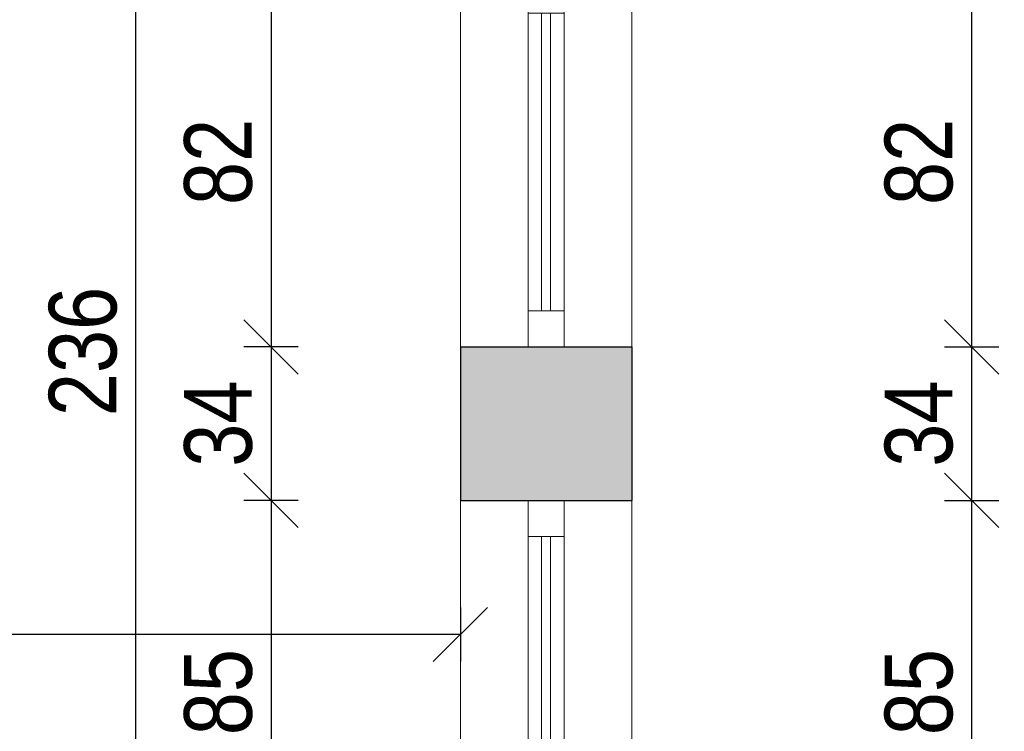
# Model space of a CAD drawing. Header units: millimetres. Extents: x 17147 to 52214, y -18116 to -4632.
# Tile 15 of 186: x 22908 to 23127, y -9137 to -8980. Entities that reach past the tile are written whole.
import ezdxf

# ---------------------------------------------------------------- set-up
doc = ezdxf.new("R2010")
doc.units = ezdxf.units.MM
doc.layers.get('Defpoints').update_dxf_attribs({"color": 6})
for name, color, linetype, lineweight in [('A-opis', 130, 'Continuous', 9), ('A-wymiar', 177, 'Continuous', 0), ('A_DRZWI-OKNA', 4, 'Continuous', 13), ('A_SCIANA_ISTN', 253, 'Continuous', 25)]:
    doc.layers.add(name, color=color, linetype=linetype, lineweight=lineweight)
doc.layers.add('S_KRESKOWANIE_SC_ISTN', color=7, linetype='Continuous', lineweight=0, true_color=0x878787)
doc.styles.add('wymiary', font='ARIALN.TTF')
doc.dimstyles.new('anka', dxfattribs={"dimtxt": 15, "dimasz": 12, "dimexe": 6, "dimexo": 0.0625, "dimgap": 4, "dimtad": 1, "dimdec": 0, "dimzin": 0, "dimdsep": 46, "dimtxsty": 'wymiary', "dimblk": 'OBLIQUE', "dimcen": 0.09, "dimclrt": 7, "dimadec": 0, "dimazin": 0, "dimtfac": 1, "dimtdec": 0, "dimtix": 1, "dimtofl": 0, "dimtmove": 0, "dimatfit": 3, "dimldrblk": 'OBLIQUE', "dimfxl": 6, "dimfxlon": 1, "dimtfill": 1, "dimtolj": 1, "dimtzin": 0, "dimarcsym": 0})

# ---------------------------------------------------------------- blocks, each defined once
blk = doc.blocks.new('*U22')
at = {"layer": 'A_DRZWI-OKNA'}
for points in [[(-38, 60), (0, 60), (0, -22), (-38, -22)], [(-23, 60), (-15, 60), (-15, -22), (-23, -22)]]:
    blk.add_lwpolyline(points, close=True, dxfattribs=at)
for points in [[(-15, 52), (-23, 52)], [(-20, 52), (-20, -14)], [(-18, 52), (-18, -14)], [(-15, -14), (-23, -14)]]:
    blk.add_lwpolyline(points, dxfattribs=at)
blk = doc.blocks.new('*U23')
at = {"layer": 'A_DRZWI-OKNA'}
for points in [[(-38, 60), (0, 60), (0, -25), (-38, -25)], [(-23, 60), (-15, 60), (-15, -25), (-23, -25)]]:
    blk.add_lwpolyline(points, close=True, dxfattribs=at)
for points in [[(-15, 52), (-23, 52)], [(-20, 52), (-20, -17)], [(-18, 52), (-18, -17)], [(-15, -17), (-23, -17)]]:
    blk.add_lwpolyline(points, dxfattribs=at)
blk = doc.blocks.new('_OBLIQUE')
at = {"color": 0, "linetype": 'ByBlock'}
blk.add_line((-0.5, -0.5), (0.5, 0.5), dxfattribs=at)
blk = doc.blocks.new('*D809')
at = {"layer": 'A-wymiar', "color": 0, "lineweight": -2, "transparency": 16777216}
for p, q in [((22970.12, -8970.18), (22958.12, -8970.18)), ((22964.12, -8970.18), (22964.12, -9052.18)), ((22970.12, -9052.18), (22958.12, -9052.18))]:
    blk.add_line(p, q, dxfattribs=at)
at = {"layer": 'Defpoints', "color": 0, "transparency": 16777216}
for p in [(23006.08, -8970.18), (22964.12, -9052.18), (23006.08, -9052.18)]:
    blk.add_point(p, dxfattribs=at)
at = {"layer": 'A-wymiar', "color": 0, "lineweight": -2, "transparency": 16777216, "xscale": 12, "yscale": 12, "zscale": 12}
for p, rotation in [((22964.12, -8970.18), 90), ((22964.12, -9052.18), 270)]:
    blk.add_blockref('_OBLIQUE', p, dxfattribs=dict(at, rotation=rotation))
at = {"layer": 'A-wymiar', "color": 7, "transparency": 16777216, "insert": (22952.46, -9011.18), "char_height": 15, "attachment_point": 5, "rotation": 90, "style": 'wymiary', "bg_fill": 3, "box_fill_scale": 1.1, "bg_fill_color": 256, "bg_fill_true_color": 13158600, "bg_fill_transparency": 0}
blk.add_mtext('\\A1;82', dxfattribs=at)
blk = doc.blocks.new('*D810')
at = {"layer": 'A-wymiar', "color": 0, "lineweight": -2, "transparency": 16777216}
for p, q in [((22970.12, -9052.18), (22958.12, -9052.18)), ((22964.12, -9052.18), (22964.12, -9086.18)), ((22970.12, -9086.18), (22958.12, -9086.18))]:
    blk.add_line(p, q, dxfattribs=at)
at = {"layer": 'Defpoints', "color": 0, "transparency": 16777216}
for p in [(23006.08, -9052.18), (22964.12, -9086.18), (23006.08, -9086.18)]:
    blk.add_point(p, dxfattribs=at)
at = {"layer": 'A-wymiar', "color": 0, "lineweight": -2, "transparency": 16777216, "xscale": 12, "yscale": 12, "zscale": 12}
for p, rotation in [((22964.12, -9052.18), 90), ((22964.12, -9086.18), 270)]:
    blk.add_blockref('_OBLIQUE', p, dxfattribs=dict(at, rotation=rotation))
at = {"layer": 'A-wymiar', "color": 7, "transparency": 16777216, "insert": (22952.46, -9069.18), "char_height": 15, "attachment_point": 5, "rotation": 90, "style": 'wymiary', "bg_fill": 3, "box_fill_scale": 1.1, "bg_fill_color": 256, "bg_fill_true_color": 13158600, "bg_fill_transparency": 0}
blk.add_mtext('\\A1;34', dxfattribs=at)
blk = doc.blocks.new('*D811')
at = {"layer": 'A-wymiar', "color": 0, "lineweight": -2, "transparency": 16777216}
for p, q in [((22970.12, -9086.18), (22958.12, -9086.18)), ((22964.12, -9086.18), (22964.12, -9171.18)), ((22970.12, -9171.18), (22958.12, -9171.18))]:
    blk.add_line(p, q, dxfattribs=at)
at = {"layer": 'Defpoints', "color": 0, "transparency": 16777216}
for p in [(23006.08, -9086.18), (22964.12, -9171.18), (23006.08, -9171.18)]:
    blk.add_point(p, dxfattribs=at)
at = {"layer": 'A-wymiar', "color": 0, "lineweight": -2, "transparency": 16777216, "xscale": 12, "yscale": 12, "zscale": 12}
for p, rotation in [((22964.12, -9086.18), 90), ((22964.12, -9171.18), 270)]:
    blk.add_blockref('_OBLIQUE', p, dxfattribs=dict(at, rotation=rotation))
at = {"layer": 'A-wymiar', "color": 7, "transparency": 16777216, "insert": (22952.46, -9128.68), "char_height": 15, "attachment_point": 5, "rotation": 90, "style": 'wymiary', "bg_fill": 3, "box_fill_scale": 1.1, "bg_fill_color": 256, "bg_fill_true_color": 13158600, "bg_fill_transparency": 0}
blk.add_mtext('\\A1;85', dxfattribs=at)
blk = doc.blocks.new('*D820')
at = {"layer": 'A-wymiar', "color": 0, "lineweight": -2, "transparency": 16777216}
for p, q in [((22940.12, -8935.18), (22928.12, -8935.18)), ((22934.12, -9171.18), (22934.12, -8935.18)), ((22940.12, -9171.18), (22928.12, -9171.18))]:
    blk.add_line(p, q, dxfattribs=at)
at = {"layer": 'Defpoints', "color": 0, "transparency": 16777216}
for p in [(22934.12, -8935.18), (23006.08, -8935.18), (23006.08, -9171.18)]:
    blk.add_point(p, dxfattribs=at)
at = {"layer": 'A-wymiar', "color": 0, "lineweight": -2, "transparency": 16777216, "xscale": 12, "yscale": 12, "zscale": 12}
for p, rotation in [((22934.12, -8935.18), 90), ((22934.12, -9171.18), 270)]:
    blk.add_blockref('_OBLIQUE', p, dxfattribs=dict(at, rotation=rotation))
at = {"layer": 'A-wymiar', "color": 7, "transparency": 16777216, "insert": (22922.46, -9053.18), "char_height": 15, "attachment_point": 5, "rotation": 90, "style": 'wymiary', "bg_fill": 3, "box_fill_scale": 1.1, "bg_fill_color": 256, "bg_fill_true_color": 13158600, "bg_fill_transparency": 0}
blk.add_mtext('\\A1;236', dxfattribs=at)
blk = doc.blocks.new('*D851')
at = {"layer": 'A-wymiar', "color": 0, "lineweight": -2, "transparency": 16777216}
for p, q in [((22713.08, -9109.92), (22713.08, -9121.92)), ((23006.08, -9109.92), (23006.08, -9121.92)), ((23006.08, -9115.92), (22713.08, -9115.92))]:
    blk.add_line(p, q, dxfattribs=at)
at = {"layer": 'Defpoints', "color": 0, "transparency": 16777216}
for p in [(22713.08, -8935.18), (23006.08, -8935.18), (22713.08, -9115.92)]:
    blk.add_point(p, dxfattribs=at)
at = {"layer": 'A-wymiar', "color": 0, "lineweight": -2, "transparency": 16777216, "xscale": 12, "yscale": 12, "zscale": 12, "rotation": 180}
blk.add_blockref('_OBLIQUE', (22713.08, -9115.92), dxfattribs=at)
at = {"layer": 'A-wymiar', "color": 0, "lineweight": -2, "transparency": 16777216, "xscale": 12, "yscale": 12, "zscale": 12}
blk.add_blockref('_OBLIQUE', (23006.08, -9115.92), dxfattribs=at)
at = {"layer": 'A-wymiar', "color": 7, "transparency": 16777216, "insert": (22859.58, -9104.26), "char_height": 15, "attachment_point": 5, "style": 'wymiary', "bg_fill": 3, "box_fill_scale": 1.1, "bg_fill_color": 256, "bg_fill_true_color": 13158600, "bg_fill_transparency": 0}
blk.add_mtext('\\A1;293', dxfattribs=at)
blk = doc.blocks.new('*D762')
at = {"layer": 'A-wymiar', "color": 0, "lineweight": -2, "transparency": 16777216}
for p, q in [((23113.42, -8970.18), (23125.42, -8970.18)), ((23119.42, -8970.18), (23119.42, -9052.18)), ((23113.42, -9052.18), (23125.42, -9052.18))]:
    blk.add_line(p, q, dxfattribs=at)
at = {"layer": 'Defpoints', "color": 0, "transparency": 16777216}
for p in [(23044.08, -8970.18), (23044.08, -9052.18), (23119.42, -9052.18)]:
    blk.add_point(p, dxfattribs=at)
at = {"layer": 'A-wymiar', "color": 0, "lineweight": -2, "transparency": 16777216, "xscale": 12, "yscale": 12, "zscale": 12}
for p, rotation in [((23119.42, -8970.18), 90), ((23119.42, -9052.18), 270)]:
    blk.add_blockref('_OBLIQUE', p, dxfattribs=dict(at, rotation=rotation))
at = {"layer": 'A-wymiar', "color": 7, "transparency": 16777216, "insert": (23107.76, -9011.18), "char_height": 15, "attachment_point": 5, "rotation": 90, "style": 'wymiary', "bg_fill": 3, "box_fill_scale": 1.1, "bg_fill_color": 256, "bg_fill_true_color": 13158600, "bg_fill_transparency": 0}
blk.add_mtext('\\A1;82', dxfattribs=at)
blk = doc.blocks.new('*D763')
at = {"layer": 'A-wymiar', "color": 0, "lineweight": -2, "transparency": 16777216}
for p, q in [((23113.42, -9052.18), (23125.42, -9052.18)), ((23119.42, -9052.18), (23119.42, -9086.18)), ((23113.42, -9086.18), (23125.42, -9086.18))]:
    blk.add_line(p, q, dxfattribs=at)
at = {"layer": 'Defpoints', "color": 0, "transparency": 16777216}
for p in [(23044.08, -9052.18), (23044.08, -9086.18), (23119.42, -9086.18)]:
    blk.add_point(p, dxfattribs=at)
at = {"layer": 'A-wymiar', "color": 0, "lineweight": -2, "transparency": 16777216, "xscale": 12, "yscale": 12, "zscale": 12}
for p, rotation in [((23119.42, -9052.18), 90), ((23119.42, -9086.18), 270)]:
    blk.add_blockref('_OBLIQUE', p, dxfattribs=dict(at, rotation=rotation))
at = {"layer": 'A-wymiar', "color": 7, "transparency": 16777216, "insert": (23107.76, -9069.18), "char_height": 15, "attachment_point": 5, "rotation": 90, "style": 'wymiary', "bg_fill": 3, "box_fill_scale": 1.1, "bg_fill_color": 256, "bg_fill_true_color": 13158600, "bg_fill_transparency": 0}
blk.add_mtext('\\A1;34', dxfattribs=at)
blk = doc.blocks.new('*D764')
at = {"layer": 'A-wymiar', "color": 0, "lineweight": -2, "transparency": 16777216}
for p, q in [((23113.42, -9086.18), (23125.42, -9086.18)), ((23119.42, -9086.18), (23119.42, -9171.18)), ((23113.42, -9171.18), (23125.42, -9171.18))]:
    blk.add_line(p, q, dxfattribs=at)
at = {"layer": 'Defpoints', "color": 0, "transparency": 16777216}
for p in [(23044.08, -9086.18), (23044.08, -9171.18), (23119.42, -9171.18)]:
    blk.add_point(p, dxfattribs=at)
at = {"layer": 'A-wymiar', "color": 0, "lineweight": -2, "transparency": 16777216, "xscale": 12, "yscale": 12, "zscale": 12}
for p, rotation in [((23119.42, -9086.18), 90), ((23119.42, -9171.18), 270)]:
    blk.add_blockref('_OBLIQUE', p, dxfattribs=dict(at, rotation=rotation))
at = {"layer": 'A-wymiar', "color": 7, "transparency": 16777216, "insert": (23107.76, -9128.68), "char_height": 15, "attachment_point": 5, "rotation": 90, "style": 'wymiary', "bg_fill": 3, "box_fill_scale": 1.1, "bg_fill_color": 256, "bg_fill_true_color": 13158600, "bg_fill_transparency": 0}
blk.add_mtext('\\A1;85', dxfattribs=at)
blk = doc.blocks.new('*D728')
at = {"layer": 'A-wymiar', "color": 0, "lineweight": -2, "transparency": 16777216}
for p, q in [((23143.42, -8902.18), (23155.42, -8902.18)), ((23149.42, -9775.18), (23149.42, -8902.18)), ((23143.42, -9775.18), (23155.42, -9775.18))]:
    blk.add_line(p, q, dxfattribs=at)
at = {"layer": 'Defpoints', "color": 0, "transparency": 16777216}
for p in [(23044.08, -8902.18), (23149.42, -8902.18), (23044.08, -9775.18)]:
    blk.add_point(p, dxfattribs=at)
at = {"layer": 'A-wymiar', "color": 0, "lineweight": -2, "transparency": 16777216, "xscale": 12, "yscale": 12, "zscale": 12}
for p, rotation in [((23149.42, -8902.18), 90), ((23149.42, -9775.18), 270)]:
    blk.add_blockref('_OBLIQUE', p, dxfattribs=dict(at, rotation=rotation))
at = {"layer": 'A-wymiar', "color": 7, "transparency": 16777216, "insert": (23137.76, -9338.68), "char_height": 15, "attachment_point": 5, "rotation": 90, "style": 'wymiary', "bg_fill": 3, "box_fill_scale": 1.1, "bg_fill_color": 256, "bg_fill_true_color": 13158600, "bg_fill_transparency": 0}
blk.add_mtext('\\A1;873', dxfattribs=at)

msp = doc.modelspace()

# ---------------------------------------------------------------- hatches: boundary and pattern name
at = {"layer": 'S_KRESKOWANIE_SC_ISTN', "transparency": 33554559}
h = msp.add_hatch(color=256, dxfattribs=at)
h.dxf.hatch_style = 1
h.paths.add_polyline_path([(23044.08, -9052.18), (23006.08, -9052.18), (23006.08, -9086.18), (23044.08, -9086.18)])

# ---------------------------------------------------------------- linework, layer by layer
at = {"layer": 'A_SCIANA_ISTN'}
for points in [[(23006.08, -9052.18), (23006.08, -9086.18)], [(23006.08, -9052.18), (23044.08, -9052.18)], [(23044.08, -9052.18), (23044.08, -9086.18)], [(23006.08, -9086.18), (23044.08, -9086.18)]]:
    msp.add_lwpolyline(points, dxfattribs=at)

# ---------------------------------------------------------------- block references
at = {"layer": 'A_DRZWI-OKNA'}
for name, p in [('*U22', (23044.08, -9030.18)), ('*U23', (23044.08, -9146.18))]:
    msp.add_blockref(name, p, dxfattribs=at)

# ---------------------------------------------------------------- texts
at = {"layer": 'A-opis', "color": 156, "true_color": 0x0f468a, "insert": (22715.51, -9015.83), "char_height": 15, "attachment_point": 1, "style": 'wymiary'}
msp.add_mtext_dynamic_manual_height_columns('\\pi84.53;{\\LISTNIEJĄCE\\P\\pi82.719;POM. GOSP.\\P\\pi104.22;}6,80 m²', width=265.7918, gutter_width=12.5, heights=[0], dxfattribs=at)

# ---------------------------------------------------------------- next in the draw order: dimensions: what is measured, and where the dimension line sits
at = {"layer": 'A-wymiar'}
for base, p1, p2, picture, middle in [((22964.12, -9052.18), (23006.08, -8970.18), (23006.08, -9052.18), '*D809', (22952.46, -9011.18)), ((23119.42, -9052.18), (23044.08, -8970.18), (23044.08, -9052.18), '*D762', (23107.76, -9011.18))]:
    dim = msp.add_linear_dim(base=base, p1=p1, p2=p2, angle=90, dimstyle='anka', override={"dimtmove": 1}, dxfattribs=at)
    dim.commit()
    dim.dimension.update_dxf_attribs({"geometry": picture, "text_midpoint": middle})

# ---------------------------------------------------------------- next in the draw order: dimensions: what is measured, and where the dimension line sits
for base, p1, p2, picture, middle in [((22964.12, -9086.18), (23006.08, -9052.18), (23006.08, -9086.18), '*D810', (22952.46, -9069.18)), ((23119.42, -9086.18), (23044.08, -9052.18), (23044.08, -9086.18), '*D763', (23107.76, -9069.18))]:
    dim = msp.add_linear_dim(base=base, p1=p1, p2=p2, angle=90, dimstyle='anka', override={"dimtmove": 1}, dxfattribs=at)
    dim.commit()
    dim.dimension.update_dxf_attribs({"geometry": picture, "text_midpoint": middle})

# ---------------------------------------------------------------- next in the draw order: dimensions: what is measured, and where the dimension line sits
for base, p1, p2, picture, middle in [((22964.12, -9171.18), (23006.08, -9086.18), (23006.08, -9171.18), '*D811', (22952.46, -9128.68)), ((23119.42, -9171.18), (23044.08, -9086.18), (23044.08, -9171.18), '*D764', (23107.76, -9128.68))]:
    dim = msp.add_linear_dim(base=base, p1=p1, p2=p2, angle=90, dimstyle='anka', override={"dimtmove": 1}, dxfattribs=at)
    dim.commit()
    dim.dimension.update_dxf_attribs({"geometry": picture, "text_midpoint": middle})

# ---------------------------------------------------------------- next in the draw order: dimensions: what is measured, and where the dimension line sits
dim = msp.add_linear_dim(base=(23149.42, -8902.18), p1=(23044.08, -9775.18), p2=(23044.08, -8902.18), angle=90, dimstyle='anka', dxfattribs=at)
dim.commit()
dim.dimension.update_dxf_attribs({"geometry": '*D728', "text_midpoint": (23137.76, -9338.68)})
dim = msp.add_linear_dim(base=(22934.12, -8935.18), p1=(23006.08, -9171.18), p2=(23006.08, -8935.18), angle=90, dimstyle='anka', override={"dimtmove": 1}, dxfattribs=at)
dim.commit()
dim.dimension.update_dxf_attribs({"geometry": '*D820', "text_midpoint": (22922.46, -9053.18)})

# ---------------------------------------------------------------- next in the draw order: dimensions: what is measured, and where the dimension line sits
dim = msp.add_linear_dim(base=(22713.08, -9115.92), p1=(23006.08, -8935.18), p2=(22713.08, -8935.18), dimstyle='anka', dxfattribs=at)
dim.commit()
dim.dimension.update_dxf_attribs({"geometry": '*D851', "text_midpoint": (22859.58, -9104.26)})

doc.saveas('drawing.dxf')
